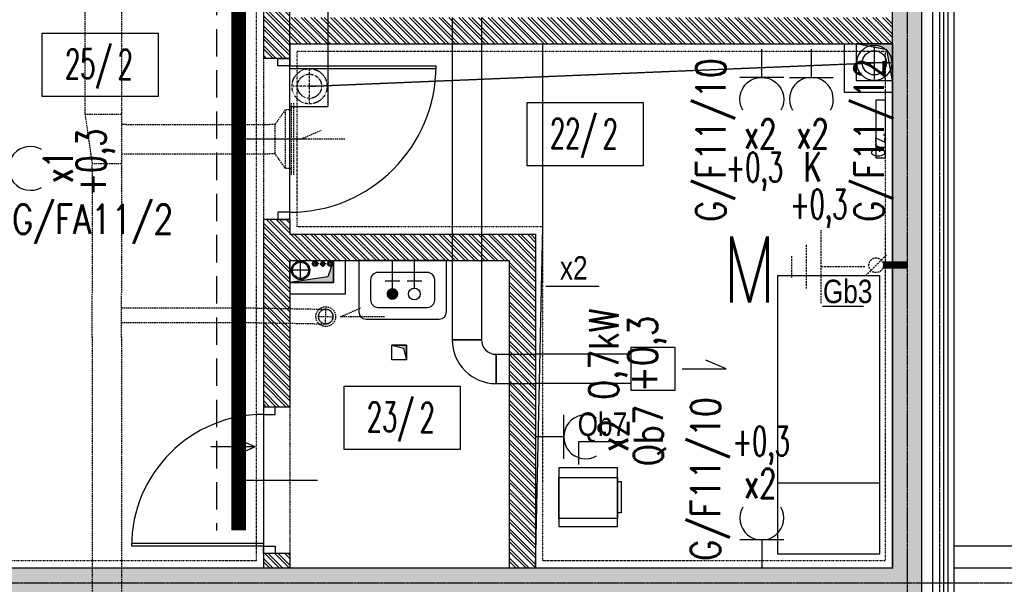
# Model space of a CAD drawing. Extents: x -7228 to 74941, y -112898 to 85621.
# Tile 244 of 256: x 52801 to 53474, y -10477 to -10092. Entities that reach past the tile are written whole.
import ezdxf
from ezdxf.enums import TextEntityAlignment as Align

# ---------------------------------------------------------------- set-up
doc = ezdxf.new("R2010")
doc.units = 0
for name, pattern in [('CENTER', [2, 1.25, -0.25, 0.25, -0.25]), ('DASHDOT', [1, 0.5, -0.25, 0, -0.25]), ('DASHED', [0.75, 0.5, -0.25]), ('DASHED2', [0.375, 0.25, -0.125]), ('DIVIDE', [31.75, 12.7, -6.35, 0, -6.35, 0, -6.35]), ('HIDDEN', [9.525, 6.35, -3.175])]:
    doc.linetypes.add(name, pattern=pattern)
doc.layers.get('0').update_dxf_attribs({"color": 101, "linetype": 'CONTINUOUS'})
doc.layers.add('-A_NR', color=8, linetype='CONTINUOUS', plot=False)
for name, color, linetype in [('Drz---drzwi', 5, 'CONTINUOUS'), ('E35', 6, 'CONTINUOUS'), ('E50', 3, 'CONTINUOUS'), ('E50kor', 3, 'CONTINUOUS'), ('Ins-co', 2, 'CONTINUOUS'), ('Ins-kan', 54, 'CONTINUOUS'), ('ins-kan-deszcz', 132, 'CONTINUOUS'), ('Ins-went', 141, 'CONTINUOUS'), ('Ins-wod', 4, 'CONTINUOUS'), ('Opis-pom', 6, 'CONTINUOUS'), ('Opis_pom_ramka', 6, 'CONTINUOUS'), ('Os-osie glowne', 1, 'CENTER'), ('Sc-beton', 7, 'CONTINUOUS'), ('Sc-beton-hatch', 86, 'CONTINUOUS'), ('Sc-cegla pustak', 42, 'CONTINUOUS'), ('Sc-cegla pustak-hatch', 8, 'CONTINUOUS'), ('Sc-izolacja term-styropian', 151, 'STYROPIAN-KA'), ('Sc-kamien', 31, 'CONTINUOUS'), ('Sc-nadproza kon', 5, 'DASHED2'), ('Sc-silikat', 61, 'CONTINUOUS'), ('Suf-widok', 8, 'CONTINUOUS'), ('W-idok', 8, 'CONTINUOUS'), ('W-idok nad', 5, 'DASHED2'), ('W-izol-w', 144, 'CONTINUOUS'), ('W-otwor-strop', 1, 'CONTINUOUS'), ('Wyp-meble', 155, 'CONTINUOUS'), ('Wyp-sanitar', 131, 'CONTINUOUS')]:
    doc.layers.add(name, color=color, linetype=linetype)
doc.styles.add('ARIAL_CE', font='ARIAL.TTF', dxfattribs={"width": 0.8})
doc.styles.add('KA wymiar', font='romans.shx', dxfattribs={"width": 0.6})
doc.styles.add('ROMANS', font='romans', dxfattribs={"width": 0.85})
doc.linetypes.add('BATTING', pattern='A,0.0001,-0.1,[134,ltypeshp.shx,S=0.1,R=0,X=-0.1,Y=0],-0.2,[134,ltypeshp.shx,S=0.1,R=180,X=0.1,Y=0],-0.1', length=0.4001)
doc.linetypes.add('STYROPIAN-KA', pattern='A,0.0001,-0.1,[135,ltypeshp.shx,S=0.1,R=0,X=-0.1,Y=0],0,[135,ltypeshp.shx,S=0.1,R=180,X=0.1,Y=0],-0.1', length=0.2001)

# ---------------------------------------------------------------- blocks, each defined once
blk = doc.blocks.new('_0630_DRZWI_90')
at = {"ltscale": 7}
for p, q in [((5, 8), (5, 98)), ((6.8, 8), (6.8, 97.98))]:
    blk.add_line(p, q, dxfattribs=at)
at = {"ltscale": 25}
for p, q in [((50, 19.7), (50, -28.9)), ((5, 8), (0, 8)), ((0, 8), (5, 8)), ((0, 0), (0, 8)), ((95, 8), (5, 8)), ((5, 8), (5, 0)), ((95, 8), (95, 0)), ((100, 8), (95, 8)), ((100, 0), (100, 8)), ((5, 0), (0, 0)), ((5, 0), (0, 0)), ((95, 0), (100, 0)), ((95, 0), (100, 0))]:
    blk.add_line(p, q, dxfattribs=at)
at = {"ltscale": 7}
blk.add_arc((5, 8), 90, 0, 90, dxfattribs=at)
blk = doc.blocks.new('_FKJHKH')
at = {"ltscale": 7}
for p, q in [((5, 8), (5, 108)), ((6.8, 8), (6.8, 107.98))]:
    blk.add_line(p, q, dxfattribs=at)
at = {"ltscale": 25}
for p, q in [((55, 19.7), (55, -28.9)), ((5, 8), (0, 8)), ((0, 8), (5, 8)), ((0, 0), (0, 8)), ((105, 8), (5, 8)), ((5, 8), (5, 0)), ((105, 8), (105, 0)), ((110, 8), (105, 8)), ((110, 0), (110, 8)), ((5, 0), (0, 0)), ((5, 0), (0, 0)), ((105, 0), (110, 0)), ((105, 0), (110, 0))]:
    blk.add_line(p, q, dxfattribs=at)
blk.add_arc((5, 8), 100, 0, 90)
blk = doc.blocks.new('_opis_pom_metka')
at = {"layer": 'Opis_pom_ramka'}
blk.add_lwpolyline([(-33.13, 0), (32.87, 0), (32.87, -36), (-33.13, -36)], close=True, dxfattribs=at)
at = {"style": 'KA wymiar', "width": 0.6}
blk.add_attdef('KO/', text='', height=16.8, dxfattribs=at).set_placement((3.45, -25.87), align=Align.RIGHT)
blk.add_attdef('NR', (3.8, -26.16), '', height=16.8, dxfattribs=at)
blk = doc.blocks.new('_STRZAŁKA_WENT')
for q in [(-6.02, -14.01), (0, -30.24), (6.02, -14.01)]:
    blk.add_line((0, 0), q)
blk = doc.blocks.new('_dkjhsjhkfgh')
at = {"layer": 'Ins-went', "ltscale": 2}
for p, q in [((2289.02, 911, -3630), (2289.02, 908, -3630)), ((2309.02, 911, -3630), (2309.02, 908, -3630)), ((2289.02, 908, -3630), (2289.02, 895, -3630)), ((2309.02, 908, -3630), (2309.02, 895, -3630)), ((2289.02, 895, -3630), (2289.02, 891, -3630)), ((2309.02, 895, -3630), (2309.02, 891, -3630)), ((2289.02, 891), (2289.02, 691)), ((2309.02, 891), (2309.02, 691)), ((2289.02, 691.02), (2309.02, 691.02)), ((2309.02, 691), (2289.02, 691)), ((2319.02, 661.02), (2319.02, 681.02)), ((2319.02, 681.02), (2346.02, 681.02)), ((2319.02, 681.02), (2319.02, 661.02)), ((2411.42, 681.07), (2389.27, 681.07)), ((2319.02, 661.02), (2346.02, 661.02)), ((2411.42, 661.07), (2389.27, 661.07))]:
    blk.add_line(p, q, dxfattribs=at)
blk.add_lwpolyline([(2411.42, 685.92), (2441.12, 685.92), (2441.12, 656.22), (2411.42, 656.22)], close=True, dxfattribs=at)
blk.add_lwpolyline([(2446.12, 671.07), (2476.36, 671.07), (2462.34, 677.1)], dxfattribs=at)
for radius in [30, 10]:
    blk.add_arc((2319.02, 691.02), radius, 180, 270, dxfattribs=at)
for points in [[(2389.27, 681.07), (2346.02, 681.02)], [(2389.27, 661.07), (2346.02, 661.02)]]:
    blk.add_spline(points, degree=3, dxfattribs=at)
blk = doc.blocks.new('_REHABILITACJA_TEHNOLOGIA_3')
for p, q in [((0, 0), (-35, 0)), ((0, -60), (0, 0)), ((-40, -5), (-40, -55)), ((-13.77, -17.99), (-13.77, -27.99)), ((-13.77, -17.99), (-13.77, -27.99)), ((-18.77, -22.99), (-0.12, -22.99)), ((-18.77, -22.99), (-0.12, -22.99)), ((-13.77, -32.99), (-13.77, -42.99)), ((-13.77, -32.99), (-13.77, -42.99)), ((-18.77, -37.99), (-0.12, -37.99)), ((-18.77, -37.99), (-0.12, -37.99)), ((-35, -60), (0, -60))]:
    blk.add_line(p, q)
blk.add_lwpolyline([(-8.09, -46.91), (-8.09, -13.09, 0.414214), (-13.09, -8.09), (-26.91, -8.09, 0.414214), (-31.91, -13.09), (-31.91, -46.91, 0.414214), (-26.91, -51.91), (-13.09, -51.91, 0.414214)], format="xyb", close=True)
at = {"const_width": 4}
blk.add_lwpolyline([(-24.77, -22.99, 1), (-20.77, -22.99, 1)], format="xyb", close=True, dxfattribs=at)
blk.add_circle((-22.77, -37.99), 4)
blk.add_circle((-22.77, -37.99), 4)
for centre, radius, start, end in [((-35, -5), 5, 90, 180), ((-22.77, -22.99), 2, 0, 180), ((-22.77, -22.99), 2, 180, 0), ((-35, -55), 5, 180, 270)]:
    blk.add_arc(centre, radius, start, end)
blk = doc.blocks.new('g2')
at = {"layer": 'E35'}
blk.add_line((15, 19.27), (-15, 19.27), dxfattribs=at)
blk.add_arc((0, 34.27), 15, 150, 30, dxfattribs=at)
at = {"layer": 'E50'}
blk.add_line((0, 19.27), (0, 0), dxfattribs=at)

msp = doc.modelspace()

# ---------------------------------------------------------------- hatches: boundary and pattern name
at = {"layer": 'Sc-beton-hatch'}
h = msp.add_hatch(dxfattribs=at)
h.set_pattern_fill('ANSI33', color=256, style=0)
h.paths.add_polyline_path([(53417.547, -5966.119), (53397.547, -5966.119), (53397.547, -6066.119), (53347.547, -6066.119), (53347.547, -6086.119), (53397.547, -6086.119), (53397.547, -6539.119), (53417.547, -6539.119)])
h.paths.add_polyline_path([(52727.547, -5896.063), (52727.547, -6126.119), (52747.547, -6126.119), (52747.547, -6086.119), (52787.547, -6086.119), (52787.547, -6066.119), (52747.547, -6066.119), (52747.547, -5893.275, 0.0068353), (53006.666, -5853.258), (53003.652, -5833.484, -0.0084051), (52685.545, -5881.599), (52688.203, -5901.422, 0.0010351)])
h.paths.add_polyline_path([(52755.047, -6461.119), (52720.047, -6461.119), (52720.047, -6496.119), (52755.047, -6496.119)])
h.paths.add_polyline_path([(52712.547, -6843.119), (52747.547, -6843.119), (52747.547, -6808.119), (52712.547, -6808.119)])
h.paths.add_polyline_path([(53417.547, -6674.119), (53397.547, -6674.119), (53397.547, -6896.119), (53417.547, -6896.119)])
h.paths.add_polyline_path([(52002.547, -6461.119), (51967.547, -6461.119), (51967.547, -6496.119), (52002.547, -6496.119)], flags=17)
h.paths.add_polyline_path([(51782.547, -6476.119), (51782.547, -5979.405, 0.0063955), (52027.547, -5966.832), (52026.267, -5946.873, -0.0079596), (51721.947, -5961.536), (51722.592, -5981.526, 0.0010422), (51762.547, -5980.155), (51762.547, -6648.119), (51782.547, -6648.119), (51782.547, -6496.119), (51815.547, -6496.119), (51815.547, -6496.115), (51815.547, -6476.119)])
h.paths.add_polyline_path([(51327.547, -6828.119), (51427.547, -6828.119), (51427.547, -7026.119), (51447.547, -7026.119), (51447.547, -6828.119), (51782.547, -6828.119), (51782.547, -6803.119), (51762.547, -6803.119), (51762.547, -6808.119), (51347.547, -6808.119), (51347.547, -5986.279, 0.0010428), (51387.547, -5986.471), (51387.602, -5966.468, -0.0015651), (51327.547, -5966.119)])
h.paths.add_polyline_path([(51987.547, -6808.119), (51967.547, -6808.119), (51967.547, -7466.119), (51944.547, -7466.119), (51944.547, -7486.119), (51967.547, -7486.119), (51967.547, -8068.619), (51987.547, -8068.619), (51987.547, -7486.119), (52278.547, -7486.119), (52278.547, -7801.119), (52298.547, -7801.119), (52351.547, -7801.119), (52351.547, -7781.119), (52298.547, -7781.119), (52298.547, -7466.119), (51987.547, -7466.119)])
h.paths.add_polyline_path([(51427.547, -7276.119), (51447.547, -7276.119), (51447.547, -7176.119), (51427.547, -7176.119)])
h.paths.add_polyline_path([(51427.547, -7526.119), (51447.547, -7526.119), (51447.547, -7486.119), (51487.547, -7486.119), (51487.547, -7466.119), (51447.547, -7466.119), (51447.547, -7426.119), (51427.547, -7426.119)])
h.paths.add_polyline_path([(51807.547, -7486.119), (51807.547, -7466.119), (51742.547, -7466.119), (51742.547, -7486.119)])
h.paths.add_polyline_path([(52351.547, -7486.119), (52351.547, -7466.119), (52298.547, -7466.119), (52298.547, -7486.119)], flags=17)
h.paths.add_polyline_path([(52573.547, -7486.119), (52573.547, -7466.119), (52485.547, -7466.119), (52485.547, -7486.119)])
h.paths.add_polyline_path([(52727.547, -7466.119), (52707.547, -7466.119), (52707.547, -7486.119), (52727.547, -7486.119)])
h.paths.add_polyline_path([(52747.547, -7466.119), (52727.547, -7466.119), (52727.547, -7486.119), (52727.547, -7781.119), (52707.547, -7781.119), (52707.547, -7801.119), (52747.547, -7801.119)])
h.paths.add_polyline_path([(52505.547, -7781.119), (52485.547, -7781.119), (52485.547, -7801.119), (52573.547, -7801.119), (52573.547, -7781.119), (52520.547, -7781.119), (52520.547, -7486.119), (52505.547, -7486.119)])
h.paths.add_polyline_path([(53417.547, -7316.119), (53397.547, -7316.119), (53397.547, -7666.119), (53417.547, -7666.119)])
h.paths.add_polyline_path([(53417.547, -7766.119), (53397.547, -7766.119), (53397.547, -8031.119), (53417.547, -8031.119)])
h.paths.add_polyline_path([(53397.547, -8216.119), (53349.547, -8216.119), (53349.547, -8236.119), (53397.547, -8236.119), (53397.547, -8841.119), (53417.547, -8841.119), (53417.547, -8181.119), (53397.547, -8181.119)])
h.paths.add_polyline_path([(53150.547, -8216.119), (53150.547, -8236.119), (53244.547, -8236.119), (53244.547, -8216.119)])
h.paths.add_polyline_path([(52922.547, -8216.119), (52922.547, -8236.119), (53025.547, -8236.119), (53025.547, -8216.119)])
h.paths.add_polyline_path([(52727.547, -8236.119), (52727.547, -8966.119), (52702.547, -8966.119), (52702.547, -8986.119), (52747.547, -8986.119), (52747.547, -8236.119), (52787.547, -8236.119), (52787.547, -8216.119), (52244.047, -8216.119), (52244.047, -8236.119)])
h.paths.add_polyline_path([(51967.547, -8216.119), (51447.547, -8216.119), (51447.547, -8156.119), (51427.547, -8156.119), (51427.547, -8236.119), (51762.547, -8236.119), (52109.047, -8236.119), (52109.047, -8216.119), (51987.547, -8216.119), (51987.547, -8168.619), (51967.547, -8168.619)])
h.paths.add_polyline_path([(51427.547, -8006.119), (51447.547, -8006.119), (51447.547, -7963.119), (51427.547, -7963.119)])
h.paths.add_polyline_path([(51447.547, -7676.119), (51427.547, -7676.119), (51427.547, -7873.119), (51447.547, -7873.119)])
h.paths.add_polyline_path([(51762.547, -8986.119), (51782.547, -8986.119), (51782.547, -8966.119), (51427.547, -8966.119), (51427.547, -8986.119)])
h.paths.add_polyline_path([(51782.547, -8986.119), (51802.547, -8986.119), (51802.547, -8966.119), (51782.547, -8966.119)])
h.paths.add_polyline_path([(51802.547, -8966.119), (51802.547, -8986.119), (52114.047, -8986.119), (52114.047, -8966.119)])
h.paths.add_polyline_path([(52339.547, -8986.119), (52339.547, -8966.119), (52244.047, -8966.119), (52244.047, -8986.119)], flags=17)
h.paths.add_polyline_path([(52449.547, -8966.119), (52449.547, -8986.119), (52592.547, -8986.119), (52592.547, -8966.119)])
h.paths.add_polyline_path([(52967.547, -8966.119), (52967.547, -8986.119), (53045.547, -8986.119), (53045.547, -8966.119)])
h.paths.add_polyline_path([(53155.547, -8966.119), (53155.547, -8986.119), (53397.547, -8986.119), (53397.547, -9011.119), (53417.547, -9011.119), (53417.547, -8941.119), (53397.547, -8941.119), (53397.547, -8966.119)])
h.paths.add_polyline_path([(53397.547, -9134.119), (53362.547, -9134.119), (53362.547, -9440.619), (53382.547, -9440.619), (53382.547, -9154.119), (53417.547, -9154.119), (53417.547, -9111.119), (53397.547, -9111.119)])
h.paths.add_polyline_path([(53382.547, -9560.619), (53362.547, -9560.619), (53362.547, -9616.119), (52967.547, -9616.119), (52967.547, -9641.119), (53362.547, -9641.119), (53362.547, -9671.119), (53382.547, -9671.119), (53382.547, -9641.119)])
h.paths.add_polyline_path([(53417.547, -9856.119), (53382.547, -9856.119), (53382.547, -9821.119), (53362.547, -9821.119), (53362.547, -9876.119), (53397.547, -9876.119), (53397.547, -10283.619), (53397.547, -10466.119), (52747.547, -10466.119), (52747.547, -10421.119), (52727.547, -10421.119), (52727.547, -10486.119), (53397.547, -10486.119), (53397.547, -10915.39), (53397.547, -10976.119), (53417.547, -10976.119), (53417.547, -10576.119), (53417.547, -10403.619)])
h.paths.add_polyline_path([(52747.547, -10095.119), (52727.547, -10095.119), (52727.547, -10291.119), (52747.547, -10291.119)], flags=17)
h.paths.add_polyline_path([(52727.547, -9985.119), (52747.547, -9985.119), (52747.547, -9206.119), (52727.547, -9206.119), (52727.547, -9616.119), (52431.547, -9616.119), (52431.547, -9641.119), (52727.547, -9641.119)])
h.paths.add_polyline_path([(52280.547, -9616.119), (52280.547, -9641.119), (52321.547, -9641.119), (52321.547, -9616.119)])
h.paths.add_polyline_path([(52058.547, -9641.119), (52058.547, -9616.119), (51942.547, -9616.119), (51942.547, -9641.119)])
h.paths.add_polyline_path([(51842.547, -9641.119), (51842.547, -9616.119), (51547.547, -9616.119), (51547.547, -9601.119), (51527.547, -9601.119), (51527.547, -9616.119), (51287.547, -9616.119), (51287.547, -9641.119), (51527.547, -9641.119), (51527.547, -10036.619), (51547.547, -10036.619), (51547.547, -9641.119)])
h.paths.add_polyline_path([(51547.547, -9472.119), (51527.547, -9472.119), (51527.547, -9504.119), (51547.547, -9504.119)])
h.paths.add_polyline_path([(51237.547, -9641.119), (51237.547, -9616.119), (51187.547, -9616.119), (51187.547, -9641.119)])
h.paths.add_polyline_path([(51137.547, -9641.119), (51137.547, -9616.119), (51087.547, -9616.119), (51087.547, -9641.119)])
h.paths.add_polyline_path([(51037.547, -9641.119), (51037.547, -9616.119), (50987.547, -9616.119), (50987.547, -9641.119)])
h.paths.add_polyline_path([(50937.547, -9641.119), (50937.547, -9616.119), (50897.547, -9616.119), (50897.547, -10523.119), (50997.547, -10523.119), (50997.547, -10538.119), (51017.547, -10538.119), (51017.547, -10503.119), (50917.547, -10503.119), (50917.547, -9641.119)])
h.paths.add_polyline_path([(52058.547, -9962.119), (52058.547, -9944.119), (51944.547, -9944.119), (51944.547, -9962.119)])
h.paths.add_polyline_path([(51527.547, -10291.119), (51547.547, -10291.119), (51547.547, -10136.619), (51527.547, -10136.619)])
h.paths.add_polyline_path([(51017.547, -10656.119), (51017.547, -10638.119), (50997.547, -10638.119), (50997.547, -10656.119), (50797.547, -10656.119), (50797.547, -11011.119), (51527.547, -11011.119), (51527.547, -11051.119), (51547.547, -11051.119), (51547.547, -11011.119), (51597.547, -11011.119), (51597.547, -10991.119), (51547.547, -10991.119), (51547.547, -10836.119), (51527.547, -10836.119), (51527.547, -10991.119), (50817.547, -10991.119), (50817.547, -10676.119), (51527.547, -10676.119), (51527.547, -10686.119), (51547.547, -10686.119), (51547.547, -10421.119), (51527.547, -10421.119), (51527.547, -10656.119)])
h.paths.add_polyline_path([(51987.547, -10486.119), (52104.047, -10486.119), (52104.047, -10466.119), (51767.547, -10466.119), (51767.547, -10486.119), (51967.547, -10486.119), (51967.547, -10991.119), (51747.547, -10991.119), (51747.547, -11011.119), (51807.547, -11011.119), (51807.547, -11051.119), (51827.547, -11051.119), (51827.547, -11011.119), (52087.547, -11011.119), (52087.547, -10991.119), (51987.547, -10991.119)])
h.paths.add_polyline_path([(52214.047, -10466.119), (52214.047, -10486.119), (52278.547, -10486.119), (52278.547, -10991.119), (52237.547, -10991.119), (52237.547, -11011.119), (52819.547, -11011.119), (52819.547, -10991.119), (52298.547, -10991.119), (52298.547, -10466.119)])
h.paths.add_polyline_path([(53382.547, -11011.119), (53382.547, -10991.119), (53337.547, -10991.119), (53337.547, -11011.119)])
h.paths.add_polyline_path([(53400.047, -10993.619), (53382.547, -11011.119), (53417.547, -11011.119)])
h.paths.add_polyline_path([(53382.547, -10976.119), (53382.547, -11011.119), (53400.047, -10993.619)])
h.paths.add_polyline_path([(53382.547, -10976.119), (53400.047, -10993.619), (53417.547, -10976.119)])
h.paths.add_polyline_path([(53417.547, -10976.119), (53400.047, -10993.619), (53417.547, -11011.119)])
at = {"layer": 'Sc-cegla pustak-hatch'}
h = msp.add_hatch(dxfattribs=at)
h.set_pattern_fill('ANSI32', color=256, scale=0.5, angle=90, style=0)
h.paths.add_polyline_path([(52792.547, -7484.119), (52792.547, -7466.119), (52747.547, -7466.119), (52747.547, -7484.119)])
h.paths.add_polyline_path([(52967.547, -7484.119), (52967.547, -7996.119), (52985.547, -7996.119), (52985.547, -7969.119), (53059.547, -7969.119), (53067.547, -7969.119), (53067.547, -7977.119), (53059.547, -7977.119), (53059.547, -7996.119), (53085.347, -7996.119), (53085.347, -7978.119), (53077.547, -7978.119), (53077.547, -7951.119), (52985.547, -7951.119), (52985.547, -7602.119), (53050.547, -7602.119), (53050.547, -7584.119), (52985.547, -7584.119), (52985.547, -7466.119), (52922.547, -7466.119), (52922.547, -7484.119)])
h.paths.add_polyline_path([(53150.547, -7584.119), (53150.547, -7602.119), (53397.547, -7602.119), (53397.547, -7584.119)])
h.paths.add_polyline_path([(53397.547, -7996.119), (53397.547, -7978.119), (53185.347, -7978.119), (53185.347, -7996.119)])
h.paths.add_polyline_path([(52967.547, -8464.119), (52985.547, -8464.119), (52985.547, -8236.119), (52967.547, -8236.119)])
h.paths.add_polyline_path([(52095.547, -7978.119), (52095.547, -7710.119), (52077.547, -7710.119), (52077.547, -7996.119), (52278.547, -7996.119), (52278.547, -8038.619), (52296.547, -8038.619), (52296.547, -7968.119), (52278.547, -7968.119), (52278.547, -7978.119)])
h.paths.add_polyline_path([(52296.547, -7801.119), (52278.547, -7801.119), (52278.547, -7868.119), (52296.547, -7868.119)])
h.paths.add_polyline_path([(51902.547, -7978.119), (51902.547, -7996.119), (51967.547, -7996.119), (51967.547, -7978.119)])
h.paths.add_polyline_path([(51802.547, -7996.119), (51802.547, -7978.119), (51744.547, -7978.119), (51744.547, -7996.119)])
h.paths.add_polyline_path([(51654.547, -7996.119), (51654.547, -7978.119), (51447.547, -7978.119), (51447.547, -7996.119)])
h.paths.add_polyline_path([(51427.547, -8356.119), (51445.547, -8356.119), (51445.547, -8236.119), (51427.547, -8236.119)])
h.paths.add_polyline_path([(51427.547, -8571.119), (51445.547, -8571.119), (51445.547, -8566.119), (52040.547, -8566.119), (52040.547, -8630.119), (52058.547, -8630.119), (52058.547, -8492.119), (52040.547, -8492.119), (52040.547, -8548.119), (51782.547, -8548.119), (51782.547, -8466.119), (51764.547, -8466.119), (51764.547, -8548.119), (51445.547, -8548.119), (51445.547, -8506.119), (51427.547, -8506.119)])
h.paths.add_polyline_path([(51782.547, -8236.119), (51764.547, -8236.119), (51764.547, -8366.119), (51782.547, -8366.119)])
h.paths.add_polyline_path([(52058.547, -8236.119), (52040.547, -8236.119), (52040.547, -8392.119), (52058.547, -8392.119)])
h.paths.add_polyline_path([(52296.547, -8168.619), (52278.547, -8168.619), (52278.547, -8216.119), (52296.547, -8216.119)])
h.paths.add_polyline_path([(52296.547, -8236.119), (52278.547, -8236.119), (52278.547, -8966.119), (52296.547, -8966.119), (52296.547, -8570.119), (52592.547, -8570.119), (52592.547, -8552.119), (52296.547, -8552.119)])
h.paths.add_polyline_path([(52058.547, -8730.119), (52040.547, -8730.119), (52040.547, -8966.119), (52058.547, -8966.119)])
h.paths.add_polyline_path([(51445.547, -8721.119), (51427.547, -8721.119), (51427.547, -8786.119), (51445.547, -8786.119)])
h.paths.add_polyline_path([(51427.547, -8966.119), (51445.547, -8966.119), (51445.547, -8936.119), (51427.547, -8936.119)])
h.paths.add_polyline_path([(51445.547, -9001.119), (51445.547, -8986.119), (51427.547, -8986.119), (51427.547, -9001.119)])
h.paths.add_polyline_path([(51427.547, -9216.119), (51445.547, -9216.119), (51445.547, -9151.119), (51427.547, -9151.119)])
h.paths.add_polyline_path([(51427.547, -9490.119), (51527.547, -9490.119), (51527.547, -9472.119), (51445.547, -9472.119), (51445.547, -9366.119), (51427.547, -9366.119)])
h.paths.add_polyline_path([(51764.547, -9306.119), (51782.547, -9306.119), (51782.547, -8998.119), (51764.547, -8998.119)])
h.paths.add_polyline_path([(52040.547, -9616.119), (52058.547, -9616.119), (52058.547, -9461.119), (52040.547, -9461.119)])
h.paths.add_polyline_path([(52040.547, -9361.119), (52058.547, -9361.119), (52058.547, -8986.119), (52040.547, -8986.119)])
h.paths.add_polyline_path([(52727.547, -8570.119), (52727.547, -8552.119), (52702.547, -8552.119), (52702.547, -8570.119)])
h.paths.add_polyline_path([(52994.547, -8594.119), (52994.547, -8668.119), (52967.547, -8668.119), (52967.547, -8966.119), (52985.547, -8966.119), (52985.547, -8686.119), (53397.547, -8686.119), (53397.547, -8668.119), (53012.547, -8668.119), (53012.547, -8576.119), (52985.547, -8576.119), (52985.547, -8554.119), (52967.547, -8554.119), (52967.547, -8594.119)])
h.paths.add_polyline_path([(52985.547, -9224.119), (52985.547, -8986.119), (52967.547, -8986.119), (52967.547, -9206.119), (52922.547, -9206.119), (52922.547, -9224.119)])
h.paths.add_polyline_path([(52967.547, -9344.119), (52967.547, -9362.119), (53362.547, -9362.119), (53362.547, -9344.119)])
h.paths.add_polyline_path([(52674.547, -9206.119), (52674.547, -9224.119), (52712.547, -9224.119), (52727.547, -9224.119), (52727.547, -9206.119)])
h.paths.add_polyline_path([(52792.547, -9224.119), (52792.547, -9206.119), (52747.547, -9206.119), (52747.547, -9224.119)])
h.paths.add_polyline_path([(52564.547, -9224.119), (52564.547, -9206.119), (52482.547, -9206.119), (52482.547, -9161.119), (52464.547, -9161.119), (52464.547, -9206.119), (52449.547, -9206.119), (52449.547, -9224.119)])
h.paths.add_polyline_path([(52482.547, -8986.119), (52464.547, -8986.119), (52464.547, -9031.119), (52482.547, -9031.119)])
h.paths.add_polyline_path([(52280.547, -9206.119), (52280.547, -9616.119), (52298.547, -9616.119), (52298.547, -9224.119), (52339.547, -9224.119), (52339.547, -9206.119)])
h.paths.add_polyline_path([(51547.547, -9944.119), (51547.547, -9962.119), (51764.547, -9962.119), (51764.547, -10228.119), (51547.547, -10228.119), (51547.547, -10246.119), (52058.547, -10246.119), (52058.547, -10151.619), (52040.547, -10151.619), (52040.547, -10228.119), (51782.547, -10228.119), (51782.547, -9962.119), (51944.547, -9962.119), (51944.547, -9944.119)])
h.paths.add_polyline_path([(52058.547, -9962.119), (52040.547, -9962.119), (52040.547, -10051.619), (52058.547, -10051.619)], flags=17)
h.paths.add_polyline_path([(52058.547, -9641.119), (52040.547, -9641.119), (52040.547, -9944.119), (52058.547, -9944.119)])
h.paths.add_polyline_path([(52680.659, -9975.119), (52680.659, -9957.119), (52298.547, -9957.119), (52298.547, -9641.119), (52280.547, -9641.119), (52280.547, -10291.119), (52298.547, -10291.119), (52298.547, -10246.119), (52727.547, -10246.119), (52727.547, -10228.119), (52298.547, -10228.119), (52298.547, -9975.119)])
h.paths.add_polyline_path([(53362.547, -9876.119), (53362.547, -9858.119), (52967.547, -9858.119), (52967.547, -9876.119)])
h.paths.add_polyline_path([(52967.547, -10118.119), (52985.547, -10118.119), (52985.547, -10108.119), (53397.547, -10108.119), (53397.547, -10090.119), (52985.547, -10090.119), (52985.547, -9984.119), (52967.547, -9984.119)])
h.paths.add_polyline_path([(52985.547, -10238.119), (52985.547, -10228.119), (52967.547, -10228.119), (52967.547, -10356.119), (52985.547, -10356.119), (52985.547, -10256.119), (53135.547, -10256.119), (53135.547, -10466.119), (53153.547, -10466.119), (53153.547, -10238.119)])
h.paths.add_polyline_path([(52967.547, -10456.119), (52967.547, -10466.119), (52985.547, -10466.119), (52985.547, -10456.119)])
h.paths.add_polyline_path([(52280.547, -10466.119), (52298.547, -10466.119), (52298.547, -10421.119), (52280.547, -10421.119)])
h.paths.add_polyline_path([(51785.547, -10656.119), (51785.547, -10596.119), (51767.547, -10596.119), (51767.547, -10686.119), (51785.547, -10686.119), (51785.547, -10674.119), (51967.547, -10674.119), (51967.547, -10656.119)])
h.paths.add_polyline_path([(51785.547, -10786.119), (51767.547, -10786.119), (51767.547, -10991.119), (51785.547, -10991.119)])
h.paths.add_polyline_path([(51785.547, -10496.119), (51785.547, -10486.119), (51767.547, -10486.119), (51767.547, -10496.119)])
at = {"layer": 'W-otwor-strop'}
for points in [[(53372.547, -10108.119), (53397.547, -10108.119), (53397.547, -10133.119), (53393.547, -10112.119)], [(53015.547, -10256.119), (53011.547, -10267.119), (52985.547, -10271.119), (53015.547, -10271.119)], [(53055.333, -10313.861), (53063.333, -10315.861), (53065.333, -10323.861), (53065.333, -10313.861)]]:
    msp.add_hatch(color=256, dxfattribs=at).paths.add_polyline_path(points)

# ---------------------------------------------------------------- linework, layer by layer
at = {"layer": '-A_NR', "ltscale": 0.5}
for p, q in [((53160.68, -10273.584), (53196.984, -10273.584)), ((53349.708, -10287.126), (53377.634, -10287.126)), ((53183.021, -10395.408), (53183.021, -10379.599)), ((53183.021, -10379.599), (53216.532, -10379.599))]:
    msp.add_line(p, q, dxfattribs=at)
at = {"layer": 'E35'}
for p, q in [((53158.547, -10233.119), (53158.547, -10108.119)), ((53158.547, -10108.119), (53397.547, -10108.119)), ((53397.547, -10108.119), (53397.547, -10466.119)), ((53153.547, -10466.119), (53158.547, -10233.119)), ((53397.547, -10466.119), (53153.547, -10466.119))]:
    msp.add_line(p, q, dxfattribs=at)
at = {"layer": 'E50', "linetype": 'HIDDEN', "ltscale": 0.2}
for p, q in [((53348.783, -10285.214), (53348.783, -10235.214)), ((53338.783, -10275.214), (53338.783, -10245.214)), ((53328.783, -10267.714), (53328.783, -10252.714)), ((53393.326, -10252.221), (53379.183, -10266.363)), ((53348.783, -10260.214), (53378.783, -10260.214))]:
    msp.add_line(p, q, dxfattribs=at)
at = {"layer": 'E50', "linetype": 'HIDDEN', "ltscale": 0.2, "const_width": 5}
msp.add_lwpolyline([(53407.547, -10259.178), (53391.24, -10259.178)], dxfattribs=at)
at = {"layer": 'E50', "linetype": 'HIDDEN', "ltscale": 0.2}
msp.add_circle((53386.254, -10259.292), 5, dxfattribs=at)
at = {"layer": 'E50kor', "linetype": 'DASHED2', "ltscale": 75}
msp.add_line((52935.586, -8185.467), (52935.586, -10440.321), dxfattribs=at)
at = {"layer": 'E50kor', "const_width": 10}
msp.add_lwpolyline([(52950.586, -8185.467), (52950.586, -10440.321)], dxfattribs=at)
at = {"layer": 'Ins-co'}
msp.add_lwpolyline([(53386.4, -10146.219), (53392.5, -10146.219), (53392.5, -10186.219), (53386.4, -10186.219)], close=True, dxfattribs=at)
at = {"layer": 'Ins-kan', "ltscale": 0.2}
for p, q in [((52992.967, -10269.024), (52992.967, -10256.424)), ((52999.267, -10262.724), (52986.667, -10262.724))]:
    msp.add_line(p, q, dxfattribs=at)
for radius in [6.3, 5.5]:
    msp.add_circle((52992.967, -10262.724), radius, dxfattribs=at)
at = {"layer": 'ins-kan-deszcz', "linetype": 'Continuous', "ltscale": 0.3}
for p, q in [((53385.124, -10132.314), (53385.124, -10109.814)), ((53385.124, -10132.314), (53385.124, -10109.814)), ((53396.374, -10121.064), (53373.874, -10121.064))]:
    msp.add_line(p, q, dxfattribs=at)
at = {"layer": 'ins-kan-deszcz', "linetype": 'DASHED', "ltscale": 0.3}
for p, q in [((52999.124, -10148.314), (52999.124, -10125.814)), ((52999.124, -10148.314), (52999.124, -10125.814)), ((53010.374, -10137.064), (52987.874, -10137.064))]:
    msp.add_line(p, q, dxfattribs=at)
at = {"layer": 'ins-kan-deszcz', "linetype": 'DASHED', "ltscale": 0.5}
msp.add_lwpolyline([(52999.124, -10137.064), (53385.124, -10121.064)], dxfattribs=at)
at = {"layer": 'ins-kan-deszcz', "linetype": 'Continuous', "ltscale": 0.3}
for radius in [12, 8.25]:
    msp.add_circle((53385.124, -10121.064), radius, dxfattribs=at)
at = {"layer": 'ins-kan-deszcz', "linetype": 'DASHED', "ltscale": 0.3}
for radius in [12, 8.25]:
    msp.add_circle((52999.124, -10137.064), radius, dxfattribs=at)
at = {"layer": 'Ins-went', "linetype": 'DASHED', "ltscale": 2}
for p, q in [((52845.6, -10067.037), (52845.6, -10153.137)), ((52870.6, -10067.037), (52870.6, -10153.137)), ((52986.547, -10148.619), (52986.547, -10197.619)), ((52988.047, -10148.619), (52988.047, -10197.619)), ((52845.6, -10153.119), (52845.6, -10156.119)), ((52845.6, -10156.119), (52870.6, -10156.119)), ((52845.6, -10156.119), (52850.6, -10190.119)), ((52870.6, -10153.119), (52870.6, -10193.119)), ((52982.547, -10153.119, -3630), (52975.547, -10163.119, -3630)), ((52982.547, -10153.119, -3630), (52982.547, -10193.119, -3630)), ((52985.547, -10153.119, -3630), (52982.547, -10153.119, -3630)), ((52985.547, -10153.119), (52986.547, -10153.119)), ((52873.6, -10163.119), (52870.6, -10163.119)), ((52873.647, -10163.119), (52971.547, -10163.119)), ((52975.547, -10163.119, -3630), (52971.547, -10163.119, -3630)), ((52975.547, -10183.119, -3630), (52975.547, -10163.119, -3630)), ((52870.6, -10183.119), (52873.6, -10183.119)), ((52873.647, -10183.119), (52971.547, -10183.119)), ((52975.547, -10183.119, -3630), (52971.547, -10183.119, -3630)), ((52982.547, -10193.119, -3630), (52975.547, -10183.119, -3630)), ((52870.6, -10190.119), (52850.6, -10190.119)), ((52850.6, -10193.119), (52850.6, -10190.119)), ((52850.6, -10193.119), (52850.6, -10278.319)), ((52870.6, -10193.119), (52870.6, -10278.319)), ((52985.547, -10193.119, -3630), (52982.547, -10193.119, -3630)), ((52985.547, -10193.119), (52986.547, -10193.119)), ((52850.542, -10308.275), (52850.542, -10278.275)), ((52870.542, -10308.275), (52870.542, -10278.275)), ((52870.542, -10288.275), (52952.542, -10288.275)), ((53005.167, -10294.18), (53015.163, -10294.451)), ((53010.03, -10299.314), (53010.301, -10289.317)), ((52870.542, -10298.275), (52952.542, -10298.275)), ((52850.542, -10308.299), (52850.542, -10534.199)), ((52870.542, -10308.299), (52870.542, -10534.199))]:
    msp.add_line(p, q, dxfattribs=at)
for points in [[(53023.285, -10173.129), (52993.047, -10173.119), (53007.063, -10167.101)], [(53050.401, -10294.461), (53020.163, -10294.451), (53034.179, -10288.433)]]:
    msp.add_lwpolyline(points, dxfattribs=at)
for radius in [6.75, 5]:
    msp.add_circle((53010.165, -10294.316), radius, dxfattribs=at)
for start, end in [(88.448456, 268.448456), (268.448456, 88.448456)]:
    msp.add_arc((53010.165, -10294.316), 5, start, end, dxfattribs=at)
for points in [[(52952.542, -10288.275), (53010.301, -10289.317)], [(52952.542, -10298.275), (53010.03, -10299.314)]]:
    msp.add_spline(points, degree=3, dxfattribs=at)
at = {"layer": 'Ins-wod', "linetype": 'DASHED', "ltscale": 0.2}
for p, q in [((53000.456, -10258.135), (53005.415, -10258.135)), ((53002.935, -10260.615), (53002.935, -10255.656)), ((53010.156, -10258.268), (53006.034, -10258.268)), ((53008.095, -10260.329), (53008.095, -10256.207)), ((53010.641, -10258.153), (53015.6, -10258.153)), ((53013.12, -10260.633), (53013.12, -10255.673))]:
    msp.add_line(p, q, dxfattribs=at)
for centre, radius in [((53002.935, -10258.135), 1.82), ((53002.935, -10258.135), 1.365), ((53002.935, -10258.135), 1.138), ((53013.12, -10258.153), 1.82), ((53013.12, -10258.153), 1.365), ((53013.12, -10258.153), 1.138)]:
    msp.add_circle(centre, radius, dxfattribs=at)
at = {"layer": 'Ins-wod', "linetype": 'DASHED', "ltscale": 0.2, "extrusion": (4.28132e-36, 6.27911e-36, -1)}
for major_axis, start_param, end_param in [((-1.088, 1.088), 3.926992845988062, 10.21017815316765), ((-0.779, 0.779), 3.926992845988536, 10.21017815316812), ((-0.618, 0.618), 3.926992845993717, 10.2101781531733)]:
    msp.add_ellipse((53008.095, -10258.268), major_axis=major_axis, ratio=1, start_param=start_param, end_param=end_param, dxfattribs=at)
at = {"layer": 'Os-osie glowne'}
for points in [[(53407.547, -5544.119), (53407.547, -11521.119)], [(53429.547, -5544.119), (53429.547, -11521.119)], [(50525.547, -10476.119), (62792.547, -10476.119)]]:
    msp.add_lwpolyline(points, dxfattribs=at)
at = {"layer": 'Sc-beton'}
for points in [[(53417.547, -10403.619), (53417.547, -9856.119)], [(53397.547, -10283.619), (53397.547, -9876.119)], [(53397.547, -10466.119), (53397.547, -10283.619)], [(53417.547, -10576.119), (53417.547, -10403.619)], [(53397.547, -10466.119), (52747.547, -10466.119)]]:
    msp.add_lwpolyline(points, dxfattribs=at)
at = {"layer": 'Sc-cegla pustak'}
for points in [[(52967.547, -9984.119), (52967.547, -10118.119)], [(52985.547, -10108.119), (53397.547, -10108.119)], [(52985.547, -10108.119), (52985.547, -10118.119)], [(52985.547, -10118.119), (52967.547, -10118.119)], [(52967.547, -10228.119), (52967.547, -10356.119)], [(52985.547, -10228.119), (52967.547, -10228.119)], [(52985.547, -10228.119), (52985.547, -10238.119)], [(52985.547, -10238.119), (53153.547, -10238.119)], [(53153.547, -10238.119), (53153.547, -10466.119)], [(52985.547, -10256.119), (52985.547, -10356.119)], [(52985.547, -10256.119), (53135.547, -10256.119)], [(53135.547, -10256.119), (53135.547, -10466.119)], [(52985.547, -10356.119), (52967.547, -10356.119)], [(52967.547, -10456.119), (52967.547, -10466.119)], [(52985.547, -10456.119), (52967.547, -10456.119)], [(52985.547, -10456.119), (52985.547, -10466.119)]]:
    msp.add_lwpolyline(points, dxfattribs=at)
at = {"layer": 'Sc-izolacja term-styropian', "linetype": 'ByBlock'}
for points in [[(53432.547, -10283.619), (53432.547, -9841.119)], [(53432.547, -10576.119), (53432.547, -10283.619)]]:
    msp.add_lwpolyline(points, dxfattribs=at)
at = {"layer": 'Sc-izolacja term-styropian', "linetype": 'BATTING', "ltscale": 0.35}
for points in [[(53425.047, -10403.619), (53425.047, -9848.619)], [(53425.047, -11018.619), (53425.047, -10403.619)]]:
    msp.add_lwpolyline(points, dxfattribs=at)
at = {"layer": 'Sc-kamien'}
for points in [[(53435.547, -10914.119), (53435.547, -9841.119)], [(53439.547, -10914.119), (53439.547, -9841.119)]]:
    msp.add_lwpolyline(points, dxfattribs=at)
at = {"layer": 'Sc-nadproza kon', "linetype": 'DASHDOT', "ltscale": 0.5}
for points in [[(52967.547, -10118.119), (52967.547, -10228.119)], [(52985.547, -10356.119), (52985.547, -10456.119)]]:
    msp.add_lwpolyline(points, dxfattribs=at)
at = {"layer": 'Sc-silikat'}
for p, q in [((53364.547, -10108.119), (53364.547, -10141.119)), ((53372.547, -10108.119), (53372.547, -10133.119)), ((53372.547, -10133.119), (53397.547, -10133.119)), ((53364.547, -10141.119), (53397.547, -10141.119)), ((53015.547, -10271.119), (53015.547, -10256.119)), ((53015.547, -10271.119), (53015.547, -10256.119)), ((52985.547, -10271.119), (53015.547, -10271.119)), ((52985.547, -10271.119), (53015.547, -10271.119))]:
    msp.add_line(p, q, dxfattribs=at)
msp.add_lwpolyline([(53023.547, -10256.119), (53023.547, -10279.119), (52985.547, -10279.119)], dxfattribs=at)
msp.add_lwpolyline([(53023.547, -10256.119), (53023.547, -10279.119), (52985.547, -10279.119)], dxfattribs=at)
at = {"layer": 'Suf-widok', "linetype": 'DIVIDE', "ltscale": 0.02}
msp.add_lwpolyline([(52962.547, -9611.119), (52962.547, -9646.119), (53357.547, -9646.119), (53357.547, -9853.119), (52962.547, -9853.119), (52962.547, -9881.119), (53392.547, -9881.119), (53392.547, -10085.119), (53024.547, -10085.119), (53024.547, -9979.119), (52962.547, -9979.119), (52962.547, -10461.119), (52752.547, -10461.119), (52752.547, -9229.119)], dxfattribs=at)
msp.add_lwpolyline([(52990.547, -10113.119), (53392.547, -10113.119), (53392.547, -10461.119), (53158.547, -10461.119), (53158.547, -10233.119), (52990.547, -10233.119)], close=True, dxfattribs=at)
at = {"layer": 'W-idok', "linetype": 'DASHED', "ltscale": 0.5}
msp.add_line((54947.547, -10466.119), (53439.547, -10466.119), dxfattribs=at)
at = {"layer": 'W-idok nad'}
msp.add_lwpolyline([(52985.547, -9992.119), (53011.547, -9992.119), (53011.547, -10151.119), (52985.547, -10151.119)], close=True, dxfattribs=at)
at = {"layer": 'W-izol-w', "linetype": 'Continuous'}
msp.add_line((54932.547, -10451.119), (53439.547, -10451.119), dxfattribs=at)
at = {"layer": 'W-otwor-strop', "ltscale": 0.5}
for points in [[(53397.547, -10108.119), (53372.547, -10108.119), (53372.547, -10133.119), (53397.547, -10133.119)], [(53372.547, -10108.119), (53397.547, -10108.119), (53397.547, -10133.119), (53393.547, -10112.119)]]:
    msp.add_lwpolyline(points, close=True, dxfattribs=at)
at = {"layer": 'W-otwor-strop', "linetype": 'Continuous', "ltscale": 0.5}
for points in [[(52985.547, -10256.119), (53015.547, -10256.119), (53015.547, -10271.119), (52985.547, -10271.119)], [(53015.547, -10256.119), (53011.547, -10267.119), (52985.547, -10271.119), (53015.547, -10271.119)], [(53055.333, -10313.861), (53065.333, -10313.861), (53065.333, -10323.861), (53055.333, -10323.861)], [(53055.333, -10313.861), (53063.333, -10315.861), (53065.333, -10323.861), (53065.333, -10313.861)]]:
    msp.add_lwpolyline(points, close=True, dxfattribs=at)
at = {"layer": 'Wyp-meble', "ltscale": 0.3}
msp.add_line((53318.907, -10407.851), (53388.907, -10407.851), dxfattribs=at)
for points in [[(53388.907, -10456.403), (53388.907, -10266.403), (53318.907, -10266.403), (53318.907, -10456.403)], [(53169.513, -10437.578), (53209.513, -10437.578), (53209.513, -10397.578), (53169.513, -10397.578)], [(53169.513, -10404.114), (53209.513, -10404.114), (53209.513, -10432.152), (53169.513, -10432.152)], [(53209.513, -10406.96), (53211.974, -10406.96), (53211.974, -10428.294), (53209.513, -10428.294)]]:
    msp.add_lwpolyline(points, close=True, dxfattribs=at)
at = {"layer": 'Wyp-sanitar'}
msp.add_line((53092.547, -10256.119), (53032.547, -10256.119), dxfattribs=at)

# ---------------------------------------------------------------- block references
msp.add_blockref('_dkjhsjhkfgh', (50807.547, -11001.119))
at = {"layer": 'Drz---drzwi'}
for name, p, rotation in [('_FKJHKH', (52977.547, -10118.119), 270), ('_0630_DRZWI_90', (52975.547, -10456.119), 90)]:
    msp.add_blockref(name, p, dxfattribs=dict(at, rotation=rotation))
at = {"layer": 'E35', "xscale": -1, "rotation": 180}
msp.add_blockref('g2', (53308.124, -10111.707), dxfattribs=at)
at = {"layer": 'E35'}
for p, rotation in [((53342.039, -10111.707), 179.9999999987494), ((52774.132, -10193.119), 270), ((53153.547, -10376.447), 270)]:
    msp.add_blockref('g2', p, dxfattribs=dict(at, rotation=rotation))
msp.add_blockref('g2', (53308.124, -10466.119), dxfattribs=at)
at = {"layer": 'Ins-went', "rotation": 270}
msp.add_blockref('_STRZAŁKA_WENT', (52962.004, -10383.367), dxfattribs=at)
at = {"layer": 'Opis-pom'}
ref = msp.add_blockref('_opis_pom_metka', (52856.234, -10100.815), dxfattribs=dict(at, xscale=1.2, yscale=1.2, zscale=1.2))
ref.add_attrib('KO/', '25/', dxfattribs={"layer": '0', "height": 20.16, "style": 'KA wymiar', "width": 0.6}).set_placement((52864.164, -10131.857), align=Align.RIGHT)
ref.add_attrib('NR', '2', (52868.022, -10132.213), dxfattribs={"layer": '0', "height": 20.16, "style": 'KA wymiar', "width": 0.6})
ref = msp.add_blockref('_opis_pom_metka', (53187.662, -10148.231), dxfattribs=dict(at, xscale=1.2, yscale=1.2, zscale=1.2))
ref.add_attrib('KO/', '22/', dxfattribs={"layer": '0', "height": 20.16, "style": 'KA wymiar', "width": 0.6}).set_placement((53195.592, -10179.272), align=Align.RIGHT)
ref.add_attrib('NR', '2', (53199.45, -10179.628), dxfattribs={"layer": '0', "height": 20.16, "style": 'KA wymiar', "width": 0.6})
ref = msp.add_blockref('_opis_pom_metka', (53062.54, -10341.802), dxfattribs=dict(at, xscale=1.2, yscale=1.2, zscale=1.2))
ref.add_attrib('KO/', '23/', dxfattribs={"layer": '0', "height": 20.16, "style": 'KA wymiar', "width": 0.6}).set_placement((53070.47, -10372.844), align=Align.RIGHT)
ref.add_attrib('NR', '2', (53074.328, -10373.2), dxfattribs={"layer": '0', "height": 20.16, "style": 'KA wymiar', "width": 0.6})
at = {"layer": 'Wyp-sanitar', "rotation": 90}
msp.add_blockref('_REHABILITACJA_TEHNOLOGIA_3', (53032.749, -10256.119), dxfattribs=at)

# ---------------------------------------------------------------- texts
at = {"layer": '-A_NR', "color": 8, "style": 'ARIAL_CE', "width": 0.8}
for s, p in [('x2', (53170.227, -10269.097)), ('Gb3', (53349.938, -10285.132)), ('Qb7', (53182.362, -10375.785))]:
    msp.add_text(s, height=16, dxfattribs=at).set_placement(p)
at = {"layer": 'E35', "style": 'ROMANS'}
for s, rotation, width, p in [('G/F11/10', 90, 0.8, (53274.792, -10173.828)), ('G/F11/12', 90, 0.8, (53382.936, -10173.828)), ('x2', 360, 0.7, (53342.97, -10169.608)), ('+0,3', 90, 0.7, (52852.955, -10189.054)), ('K', 360, 0.7, (53342.97, -10191.985)), ('x1', 90, 0.7, (52827.464, -10192.188)), ('+0,3', 360, 0.6, (53347.093, -10220.603)), ('G/FA11/2', 360, 0.8, (52850.986, -10229.321)), ('0,7kW', 90, 0.8, (53203.199, -10320.016)), ('+0,3', 90, 0.8, (53229.809, -10319.956)), ('Qb7', 90, 0.8, (53231.575, -10375.576)), ('G/F11/10', 90, 0.8, (53271.189, -10405.158)), ('x2', 90, 0.7, (53206.88, -10375.516)), ('+0,3', 360, 0.6, (53307.769, -10382.435)), ('x2', 360, 0.7, (53307.193, -10408.218))]:
    msp.add_text(s, height=20, rotation=rotation, dxfattribs=dict(at, width=width)).set_placement(p, align=Align.MIDDLE)
for s, width, p in [('x2', 0.7, (53307.193, -10169.608)), ('+0,3', 0.6, (53303.07, -10195.391))]:
    msp.add_text(s, height=20, dxfattribs=dict(at, width=width)).set_placement(p, align=Align.MIDDLE)
at = {"layer": 'E50', "ltscale": 50, "style": 'ROMANS', "width": 0.8}
msp.add_text('M', height=45, dxfattribs=at).set_placement((53281.313, -10284.744))
at = {"layer": 'Ins-co', "style": 'ROMANS', "width": 0.7}
msp.add_text('Grz.', height=9, rotation=90, dxfattribs=at).set_placement((53392.165, -10185.338))

doc.saveas('drawing.dxf')
